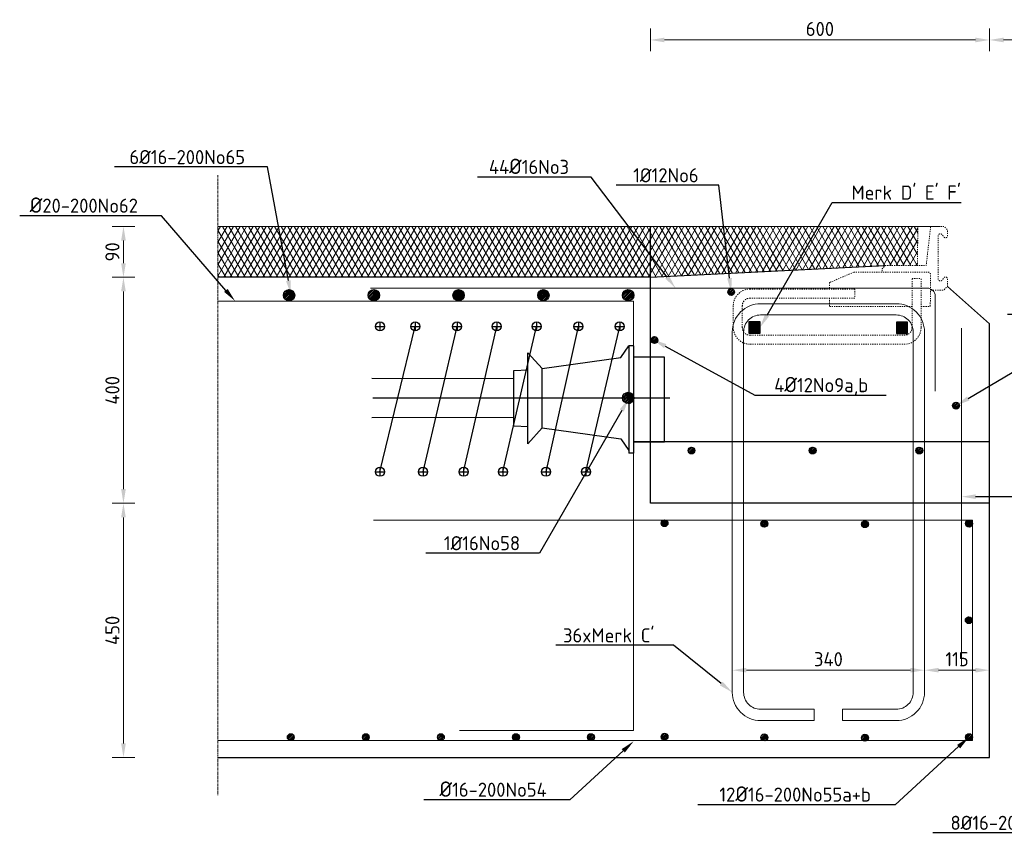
# Model space of a CAD drawing. Header units: millimetres. Extents: x -8028558 to 327273, y -63352 to 83293.
# Tile 1 of 195: x -30454 to -28712, y -15389 to -13947. Entities that reach past the tile are written whole.
import ezdxf
from ezdxf import colors
from ezdxf.entities.mleader import LeaderData, LeaderLine
from ezdxf.math import Vec2, Vec3

# ---------------------------------------------------------------- set-up
doc = ezdxf.new("R2010")
doc.units = ezdxf.units.MM
doc.linetypes.add('NLCS-HIDDEN', pattern=[4, 2, -2])
doc.linetypes.add('XX-AFBREEK', pattern=[7, 4, -1, 1, -1])
for name, color, linetype, lineweight in [('B-CO-BC-AFBREEKLIJN-G', 7, 'XX-AFBREEK', 18), ('B-CO-BC-BETONVORM-GD', 90, 'Continuous', 25), ('B-CO-BC-BETONVORM-M', 7, 'Continuous', 18), ('B-CO-BC-STORTNAAD-GD', 10, 'BC-STORTNAAD', 25), ('B-CO-BC-VOORSPANNING-GD', 200, 'Continuous', 25), ('B-CO-BC-WAPENING-G', 170, 'Continuous', 18), ('B-CO-BC-WAPENING-GD', 130, 'Continuous', 25), ('B-CO-BC-WAPENING_HOOFDWAPENING-G', 170, 'Continuous', 18), ('B-CO-SC-STAALVORM-A', 252, 'Continuous', 18), ('B-CO-SC-STAALVORM-AD', 252, 'Continuous', 18), ('B-CO-SC-STAALVORM-GD', 140, 'Continuous', 25), ('B-CO-SC-STAALVORM-GN', 10, 'NLCS-HIDDEN', 13), ('B-CO-VH-VERHARDING_ASFALT-A', 252, 'Continuous', 18), ('B-CO-VH-VERHARDING_ASFALT-G', 252, 'Continuous', 18), ('X-XX-AL-M', 7, 'Continuous', 18), ('X-XX-AL-T25', 7, 'Continuous', 25), ('X-XX-AL-VERWIJZING-T25', 7, 'Continuous', 25)]:
    doc.layers.add(name, color=color, linetype=linetype, lineweight=lineweight)
doc.styles.add('NLCS-ISO-MM10-T25', font='NLCS-ISO.ttf', dxfattribs={"height": 25})
doc.linetypes.add('BC-STORTNAAD', pattern='A,15,-1,[175,NLCS.SHX,S=1,R=0,X=0,Y=0],-1', length=17)
doc.dimstyles.new('NLCS-MM10-T25-PIJL_L0_H0', dxfattribs={"dimscale": 10, "dimtxt": 2.5, "dimasz": 2.5, "dimexe": 2, "dimexo": 2, "dimgap": 0.7, "dimtad": 1, "dimdec": 0, "dimzin": 0, "dimdsep": 46, "dimtxsty": 'NLCS-ISO-MM10-T25', "dimcen": 0, "dimdle": 2, "dimclrd": 256, "dimclre": 256, "dimclrt": 256, "dimadec": 0, "dimazin": 0, "dimtfac": 1, "dimtdec": 3, "dimtofl": 0, "dimtmove": 0, "dimatfit": 3, "dimfxl": 2, "dimfxlon": 1, "dimtfillclr": 256, "dimtolj": 1, "dimtzin": 0, "dimlwd": -1, "dimlwe": -1, "dimarcsym": 0})
doc.dimstyles.new('NLCS-MM10-T25-PIJL_L0_H4', dxfattribs={"dimscale": 10, "dimtxt": 2.5, "dimasz": 2.5, "dimexe": 2, "dimexo": 2, "dimgap": 0.7, "dimtad": 1, "dimdec": 0, "dimzin": 0, "dimdsep": 46, "dimtxsty": 'NLCS-ISO-MM10-T25', "dimcen": 0, "dimdle": 2, "dimclrd": 256, "dimclre": 256, "dimclrt": 256, "dimadec": 4, "dimazin": 0, "dimtfac": 1, "dimtdec": 3, "dimtofl": 0, "dimtmove": 0, "dimatfit": 3, "dimfxl": 2, "dimfxlon": 1, "dimtfillclr": 256, "dimtolj": 1, "dimtzin": 0, "dimlwd": -1, "dimlwe": -1, "dimarcsym": 0})
pattern_1 = [(45, (0, 0), (-2.82842712, 2.82842712), []), (45, (0, 2.4284), (-2.82842712, 2.82842712), []), (45, (0, 2.5284), (-2.82842712, 2.82842712), []), (45, (0, 2.6284), (-2.82842712, 2.82842712), [])]

# ---------------------------------------------------------------- blocks, each defined once
blk = doc.blocks.new('*D137')
at = {"layer": 'X-XX-AL-M', "transparency": 16777216}
for p, q in [((-28738.5, -14002.7), (-28738.5, -13962.7)), ((-28503.7, -14002.7), (-28503.7, -13962.7)), ((-28713.5, -13982.7), (-28528.7, -13982.7))]:
    blk.add_line(p, q, dxfattribs=at)
for points in [[(-28713.5, -13978.6), (-28713.5, -13986.9), (-28738.5, -13982.7)], [(-28528.7, -13978.6), (-28528.7, -13986.9), (-28503.7, -13982.7)]]:
    blk.add_solid(points, dxfattribs=at)
at = {"layer": 'X-XX-AL-M', "transparency": 16777216, "insert": (-28621.1, -13963.2), "char_height": 25, "attachment_point": 5, "style": 'NLCS-ISO-MM10-T25'}
blk.add_mtext('\\A1;Var', dxfattribs=at)
blk = doc.blocks.new('*D138')
at = {"layer": 'X-XX-AL-M', "transparency": 16777216}
for p, q in [((-29338.5, -14002.7), (-29338.5, -13962.7)), ((-28738.5, -14002.7), (-28738.5, -13962.7)), ((-29313.5, -13982.7), (-28763.5, -13982.7))]:
    blk.add_line(p, q, dxfattribs=at)
for points in [[(-29313.5, -13978.6), (-29313.5, -13986.9), (-29338.5, -13982.7)], [(-28763.5, -13978.6), (-28763.5, -13986.9), (-28738.5, -13982.7)]]:
    blk.add_solid(points, dxfattribs=at)
at = {"layer": 'X-XX-AL-M', "transparency": 16777216, "insert": (-29038.5, -13963.2), "char_height": 25, "attachment_point": 5, "style": 'NLCS-ISO-MM10-T25'}
blk.add_mtext('\\A1;600', dxfattribs=at)
blk = doc.blocks.new('*D147')
at = {"layer": 'X-XX-AL-M', "transparency": 16777216}
for p, q in [((-30250.7, -14312.9), (-30290.7, -14312.9)), ((-30270.7, -14377.9), (-30270.7, -14337.9)), ((-30250.7, -14402.9), (-30290.7, -14402.9))]:
    blk.add_line(p, q, dxfattribs=at)
for points in [[(-30274.8, -14337.9), (-30266.5, -14337.9), (-30270.7, -14312.9)], [(-30274.8, -14377.9), (-30266.5, -14377.9), (-30270.7, -14402.9)]]:
    blk.add_solid(points, dxfattribs=at)
at = {"layer": 'X-XX-AL-M', "transparency": 16777216, "insert": (-30290.2, -14357.9), "char_height": 25, "attachment_point": 5, "rotation": 90, "style": 'NLCS-ISO-MM10-T25'}
blk.add_mtext('\\A1;90', dxfattribs=at)
blk = doc.blocks.new('*D148')
at = {"layer": 'B-CO-BC-BETONVORM-M', "transparency": 16777216}
for p, q in [((-30250.7, -14802.9), (-30290.7, -14802.9)), ((-30270.7, -14827.9), (-30270.7, -15227.9)), ((-30250.7, -15252.9), (-30290.7, -15252.9))]:
    blk.add_line(p, q, dxfattribs=at)
for points in [[(-30274.8, -14827.9), (-30266.5, -14827.9), (-30270.7, -14802.9)], [(-30274.8, -15227.9), (-30266.5, -15227.9), (-30270.7, -15252.9)]]:
    blk.add_solid(points, dxfattribs=at)
at = {"layer": 'B-CO-BC-BETONVORM-M', "transparency": 16777216, "insert": (-30290.2, -15027.9), "char_height": 25, "attachment_point": 5, "rotation": 90, "style": 'NLCS-ISO-MM10-T25'}
blk.add_mtext('\\A1;450', dxfattribs=at)
blk = doc.blocks.new('*D150')
at = {"layer": 'B-CO-BC-BETONVORM-M', "transparency": 16777216}
for p, q in [((-30270.7, -14402.9), (-30290.7, -14402.9)), ((-30270.7, -14777.9), (-30270.7, -14427.9)), ((-30270.7, -14802.9), (-30290.7, -14802.9))]:
    blk.add_line(p, q, dxfattribs=at)
for points in [[(-30274.8, -14427.9), (-30266.5, -14427.9), (-30270.7, -14402.9)], [(-30274.8, -14777.9), (-30266.5, -14777.9), (-30270.7, -14802.9)]]:
    blk.add_solid(points, dxfattribs=at)
at = {"layer": 'B-CO-BC-BETONVORM-M', "transparency": 16777216, "insert": (-30290.2, -14602.9), "char_height": 25, "attachment_point": 5, "rotation": 90, "style": 'NLCS-ISO-MM10-T25'}
blk.add_mtext('\\A1;400', dxfattribs=at)
blk = doc.blocks.new('*D1808')
at = {"layer": 'X-XX-AL-M', "transparency": 16777216}
for p, q in [((-29193.5, -15117.6), (-29193.5, -15078.4)), ((-28853.5, -15117.6), (-28853.5, -15078.4)), ((-28878.5, -15098.4), (-29168.5, -15098.4))]:
    blk.add_line(p, q, dxfattribs=at)
for points in [[(-29168.5, -15094.2), (-29168.5, -15102.5), (-29193.5, -15098.4)], [(-28878.5, -15094.2), (-28878.5, -15102.5), (-28853.5, -15098.4)]]:
    blk.add_solid(points, dxfattribs=at)
at = {"layer": 'X-XX-AL-M', "transparency": 16777216, "insert": (-29023.5, -15078.9), "char_height": 25, "attachment_point": 5, "style": 'NLCS-ISO-MM10-T25'}
blk.add_mtext('\\A1;340', dxfattribs=at)
blk = doc.blocks.new('*D1809')
at = {"layer": 'X-XX-AL-M', "transparency": 16777216}
for p, q in [((-28853.5, -15117.6), (-28853.5, -15078.4)), ((-28738.5, -15118.4), (-28738.5, -15078.4)), ((-28828.5, -15098.4), (-28763.5, -15098.4))]:
    blk.add_line(p, q, dxfattribs=at)
for points in [[(-28828.5, -15094.2), (-28828.5, -15102.5), (-28853.5, -15098.4)], [(-28763.5, -15094.2), (-28763.5, -15102.5), (-28738.5, -15098.4)]]:
    blk.add_solid(points, dxfattribs=at)
at = {"layer": 'X-XX-AL-M', "transparency": 16777216, "insert": (-28796, -15078.9), "char_height": 25, "attachment_point": 5, "style": 'NLCS-ISO-MM10-T25'}
blk.add_mtext('\\A1;115', dxfattribs=at)

msp = doc.modelspace()

# ---------------------------------------------------------------- hatches: boundary and pattern name
at = {"layer": 'B-CO-SC-STAALVORM-A'}
h = msp.add_hatch(dxfattribs=at)
h.set_pattern_fill('ACO-STAAL', color=256, pattern_type=2)
h.set_pattern_definition(pattern_1)
h.paths.add_polyline_path([(-29967.7, -14434.6, 1), (-29987.7, -14434.6, 1)])
h = msp.add_hatch(dxfattribs=at)
h.set_pattern_fill('ACO-STAAL', color=256, pattern_type=2)
h.set_pattern_definition(pattern_1)
h.paths.add_polyline_path([(-29817.7, -14434.6, 1), (-29837.7, -14434.6, 1)])
h = msp.add_hatch(dxfattribs=at)
h.set_pattern_fill('ACO-STAAL', color=256, pattern_type=2)
h.set_pattern_definition(pattern_1)
h.paths.add_polyline_path([(-29667.7, -14434.6, 1), (-29687.7, -14434.6, 1)])
h = msp.add_hatch(dxfattribs=at)
h.set_pattern_fill('ACO-STAAL', color=256, pattern_type=2)
h.set_pattern_definition(pattern_1)
h.paths.add_polyline_path([(-29517.7, -14434.6, 1), (-29537.7, -14434.6, 1)])
h = msp.add_hatch(dxfattribs=at)
h.set_pattern_fill('ACO-STAAL', color=256, pattern_type=2)
h.set_pattern_definition(pattern_1)
h.paths.add_polyline_path([(-29367.7, -14434.6, 1), (-29387.7, -14434.6, 1)])
h = msp.add_hatch(dxfattribs=at)
h.set_pattern_fill('ACO-STAAL', color=256, pattern_type=2)
h.set_pattern_definition([(45, (0, -181.9623), (-2.82842712, 2.82842712), []), (45, (0, -179.534), (-2.82842712, 2.82842712), []), (45, (0, -179.434), (-2.82842712, 2.82842712), []), (45, (0, -179.334), (-2.82842712, 2.82842712), [])])
h.paths.add_polyline_path([(-29367.7, -14616.5, 1), (-29387.7, -14616.5, 1)])
at = {"layer": 'B-CO-SC-STAALVORM-AD'}
h = msp.add_hatch(dxfattribs=at)
h.set_pattern_fill('ACO-STAAL', color=256, pattern_type=2)
h.set_pattern_definition([(45, (-24.999, -0.2158), (-2.82842712, 2.82842712), []), (45, (-24.999, 2.2126), (-2.82842712, 2.82842712), []), (45, (-24.999, 2.3126), (-2.82842712, 2.82842712), []), (45, (-24.999, 2.4126), (-2.82842712, 2.82842712), [])])
h.paths.add_polyline_path([(-29189.6, -14428.9, 1), (-29201.6, -14428.9, 1)])
h = msp.add_hatch(dxfattribs=at)
h.set_pattern_fill('ACO-STAAL', color=256, pattern_type=2)
h.set_pattern_definition(pattern_1)
h.paths.add_polyline_path([(-29325.2, -14513.9, 1), (-29337.2, -14513.9, 1)])
h = msp.add_hatch(dxfattribs=at)
h.set_pattern_fill('ACO-STAAL', color=256, pattern_type=2)
h.set_pattern_definition([(45, (13.5167, 0), (-2.8284271, 2.8284271), []), (45, (13.5167, 2.4284), (-2.8284271, 2.8284271), []), (45, (13.5167, 2.5284), (-2.8284271, 2.8284271), []), (45, (13.5167, 2.6284), (-2.8284271, 2.8284271), [])])
h.paths.add_polyline_path([(-28791.7, -14630.1, 1), (-28803.7, -14630.1, 1)])
h = msp.add_hatch(dxfattribs=at)
h.set_pattern_fill('ACO-STAAL', color=256, pattern_type=2)
h.set_pattern_definition(pattern_1)
h.paths.add_polyline_path([(-29259.7, -14709.6, 1), (-29271.7, -14709.6, 1)])
h = msp.add_hatch(dxfattribs=at)
h.set_pattern_fill('ACO-STAAL', color=256, pattern_type=2)
h.set_pattern_definition(pattern_1)
h.paths.add_polyline_path([(-29045.4, -14709.6, 1), (-29057.4, -14709.6, 1)])
h = msp.add_hatch(dxfattribs=at)
h.set_pattern_fill('ACO-STAAL', color=256, pattern_type=2)
h.set_pattern_definition(pattern_1)
h.paths.add_polyline_path([(-28856.7, -14709.6, 1), (-28868.7, -14709.6, 1)])
h = msp.add_hatch(dxfattribs=at)
h.set_pattern_fill('ACO-STAAL', color=256, pattern_type=2)
h.set_pattern_definition(pattern_1)
h.paths.add_polyline_path([(-29307.4, -14838.2, 1), (-29319.4, -14838.2, 1)])
h = msp.add_hatch(dxfattribs=at)
h.set_pattern_fill('ACO-STAAL', color=256, pattern_type=2)
h.set_pattern_definition(pattern_1)
h.paths.add_polyline_path([(-29130.9, -14839.3, 1), (-29142.9, -14839.3, 1)])
h = msp.add_hatch(dxfattribs=at)
h.set_pattern_fill('ACO-STAAL', color=256, pattern_type=2)
h.set_pattern_definition(pattern_1)
h.paths.add_polyline_path([(-28952.8, -14840, 1), (-28964.8, -14840, 1)])
h = msp.add_hatch(dxfattribs=at)
h.set_pattern_fill('ACO-STAAL', color=256, pattern_type=2)
h.set_pattern_definition(pattern_1)
h.paths.add_polyline_path([(-28768.7, -14838.9, 1), (-28780.7, -14838.9, 1)])
h = msp.add_hatch(dxfattribs=at)
h.set_pattern_fill('ACO-STAAL', color=256, pattern_type=2)
h.set_pattern_definition(pattern_1)
h.paths.add_polyline_path([(-28768.6, -14839, 1), (-28780.6, -14839, 1)])
h = msp.add_hatch(dxfattribs=at)
h.set_pattern_fill('ACO-STAAL', color=256, pattern_type=2)
h.set_pattern_definition(pattern_1)
h.paths.add_polyline_path([(-28769.2, -15010, 1), (-28781.2, -15010, 1)])
h = msp.add_hatch(dxfattribs=at)
h.set_pattern_fill('ACO-STAAL', color=256, pattern_type=2)
h.set_pattern_definition(pattern_1)
h.paths.add_polyline_path([(-29968.7, -15216.8, 1), (-29980.7, -15216.8, 1)])
h = msp.add_hatch(dxfattribs=at)
h.set_pattern_fill('ACO-STAAL', color=256, pattern_type=2)
h.set_pattern_definition(pattern_1)
h.paths.add_polyline_path([(-29835.9, -15216.8, 1), (-29847.9, -15216.8, 1)])
h = msp.add_hatch(dxfattribs=at)
h.set_pattern_fill('ACO-STAAL', color=256, pattern_type=2)
h.set_pattern_definition(pattern_1)
h.paths.add_polyline_path([(-29703.1, -15216.8, 1), (-29715.1, -15216.8, 1)])
h = msp.add_hatch(dxfattribs=at)
h.set_pattern_fill('ACO-STAAL', color=256, pattern_type=2)
h.set_pattern_definition(pattern_1)
h.paths.add_polyline_path([(-29570.3, -15216.8, 1), (-29582.3, -15216.8, 1)])
h = msp.add_hatch(dxfattribs=at)
h.set_pattern_fill('ACO-STAAL', color=256, pattern_type=2)
h.set_pattern_definition(pattern_1)
h.paths.add_polyline_path([(-29437.6, -15216.8, 1), (-29449.6, -15216.8, 1)])
h = msp.add_hatch(dxfattribs=at)
h.set_pattern_fill('ACO-STAAL', color=256, pattern_type=2)
h.set_pattern_definition(pattern_1)
h.paths.add_polyline_path([(-29307.4, -15216.1, 1), (-29319.4, -15216.1, 1)])
h = msp.add_hatch(dxfattribs=at)
h.set_pattern_fill('ACO-STAAL', color=256, pattern_type=2)
h.set_pattern_definition(pattern_1)
h.paths.add_polyline_path([(-29130.9, -15217.3, 1), (-29142.9, -15217.3, 1)])
h = msp.add_hatch(dxfattribs=at)
h.set_pattern_fill('ACO-STAAL', color=256, pattern_type=2)
h.set_pattern_definition(pattern_1)
h.paths.add_polyline_path([(-28952.8, -15217.9, 1), (-28964.8, -15217.9, 1)])
h = msp.add_hatch(dxfattribs=at)
h.set_pattern_fill('ACO-STAAL', color=256, pattern_type=2)
h.set_pattern_definition(pattern_1)
h.paths.add_polyline_path([(-28768.7, -15216.8, 1), (-28780.7, -15216.8, 1)])
at = {"layer": 'B-CO-VH-VERHARDING_ASFALT-A'}
h = msp.add_hatch(dxfattribs=at)
h.set_pattern_fill('AVH-ASFALT', color=256, scale=10, pattern_type=2)
h.set_pattern_definition([(60, (0, 0), (-8.660254, 5), []), (120, (0, 0), (-8.660254, -5), [])])
h.paths.add_polyline_path([(-29817.1, -14402.9), (-29764, -14312.9), (-30103.5, -14312.9), (-30103.5, -14402.9)])
h.paths.add_polyline_path([(-29764, -14312.9), (-29817.1, -14402.9), (-29338.5, -14402.9), (-29130.7, -14392.5), (-29072, -14312.9)])
h.paths.add_polyline_path([(-27503.7, -14402.9), (-27503.7, -14312.9), (-27899.6, -14312.9), (-27947, -14399.8), (-27903.7, -14402.9)])
h.paths.add_polyline_path([(-28866.2, -14382.2), (-28865.1, -14312.9), (-29072, -14312.9), (-29130.7, -14392.5), (-28922.9, -14382.2)])
h.paths.add_polyline_path([(-28849.9, -14375.7), (-28850.6, -14382.2), (-28850, -14382.2)])
h.paths.add_polyline_path([(-28391.6, -14382.2), (-28392.4, -14375.7), (-28392.3, -14382.2)])
h.paths.add_polyline_path([(-28377.1, -14312.9), (-28376, -14382.2), (-28335.6, -14382.2), (-28330, -14387.7), (-28111.5, -14392.5), (-27947, -14399.8), (-27899.6, -14312.9)])
at = {"layer": 'X-XX-AL-T25', "true_color": 0x636466}
h = msp.add_hatch(color=251, dxfattribs=at)
h.dxf.hatch_style = 1
h.paths.add_polyline_path([(-29144.5, -14481.7), (-29164.5, -14481.7), (-29164.5, -14501.7), (-29144.5, -14501.7)])
h = msp.add_hatch(color=251, dxfattribs=at)
h.dxf.hatch_style = 1
h.paths.add_polyline_path([(-28883.3, -14482.3), (-28903.3, -14482.3), (-28903.3, -14502.3), (-28883.3, -14502.3)])

# ---------------------------------------------------------------- linework, layer by layer
at = {"layer": 'B-CO-BC-AFBREEKLIJN-G', "flags": 128}
msp.add_lwpolyline([(-30103.5, -14221.9), (-30103.5, -15320.8)], dxfattribs=at)
at = {"layer": 'B-CO-BC-BETONVORM-GD', "flags": 128}
for points in [[(-29338.5, -14402.9), (-28922.9, -14382.2)], [(-29338.5, -14402.9), (-30103.5, -14402.9)], [(-28738.5, -14485.5), (-28812.9, -14418.9)], [(-28738.5, -15252.9), (-28738.5, -14485.5)], [(-30103.5, -15252.9), (-28738.5, -15252.9)]]:
    msp.add_lwpolyline(points, dxfattribs=at)
at = {"layer": 'B-CO-BC-STORTNAAD-GD', "ltscale": 0.5, "flags": 128}
for points in [[(-29338.5, -14802.9), (-29338.5, -14312.9)], [(-28738.5, -14694.2), (-29368.5, -14694.2)], [(-28738.5, -14802.9), (-29338.5, -14802.9)]]:
    msp.add_lwpolyline(points, dxfattribs=at)
at = {"layer": 'B-CO-BC-VOORSPANNING-GD', "ltscale": 500, "flags": 128}
for points in [[(-29824.9, -14489.9), (-29808.9, -14489.9)], [(-29816.9, -14481.9), (-29816.9, -14497.9)], [(-29762.5, -14489.9), (-29746.5, -14489.9)], [(-29754.5, -14481.9), (-29754.5, -14497.9)], [(-29688.5, -14489.9), (-29672.5, -14489.9)], [(-29680.5, -14481.9), (-29680.5, -14497.9)], [(-29618.4, -14489.9), (-29602.4, -14489.9)], [(-29610.4, -14481.9), (-29610.4, -14497.9)], [(-29547.7, -14489.9), (-29531.7, -14489.9)], [(-29539.7, -14481.9), (-29539.7, -14497.9)], [(-29473.7, -14489.9), (-29457.7, -14489.9)], [(-29465.7, -14481.9), (-29465.7, -14497.9)], [(-29400.8, -14489.9), (-29384.8, -14489.9)], [(-29392.8, -14481.9), (-29392.8, -14497.9)], [(-29368.5, -14524.4), (-29376.5, -14524.4)], [(-29368.5, -14524.4), (-29368.5, -14714.4)], [(-29313.5, -14544.4), (-29368.5, -14544.4)], [(-29313.5, -14694.4), (-29313.5, -14544.4)], [(-29368.5, -14694.4), (-29313.5, -14694.4)], [(-29368.5, -14714.4), (-29376.5, -14714.4)], [(-29824.9, -14747.2), (-29808.9, -14747.2)], [(-29816.9, -14739.2), (-29816.9, -14755.2)], [(-29748.6, -14747.2), (-29732.6, -14747.2)], [(-29740.6, -14739.2), (-29740.6, -14755.2)], [(-29676.8, -14747.2), (-29660.8, -14747.2)], [(-29668.8, -14739.2), (-29668.8, -14755.2)], [(-29607.3, -14747.2), (-29591.3, -14747.2)], [(-29599.3, -14739.2), (-29599.3, -14755.2)], [(-29531, -14747.2), (-29515, -14747.2)], [(-29523, -14739.2), (-29523, -14755.2)], [(-29460.4, -14747.2), (-29444.4, -14747.2)], [(-29452.4, -14739.2), (-29452.4, -14755.2)]]:
    msp.add_lwpolyline(points, dxfattribs=at)
at = {"layer": 'B-CO-BC-VOORSPANNING-GD', "ltscale": 5, "flags": 128}
for points in [[(-29816.9, -14747.2), (-29754.5, -14489.9)], [(-29740.6, -14747.2), (-29680.5, -14489.9)], [(-29668.8, -14747.2), (-29610.4, -14489.9)], [(-29599.3, -14747.2), (-29539.7, -14489.9)], [(-29523, -14747.2), (-29465.7, -14489.9)], [(-29452.4, -14747.2), (-29392.8, -14489.9)], [(-29390.8, -14544.9), (-29376.5, -14524.4)], [(-29376.5, -14524.4), (-29376.5, -14714.4)], [(-29555.1, -14536.4), (-29530.2, -14564.4)], [(-29530.2, -14564.4), (-29390.8, -14544.9)], [(-29580.1, -14568.1), (-29554.8, -14566.8)], [(-29579.9, -14582.9), (-29831, -14582.2)], [(-29304.2, -14617), (-29829.3, -14617)], [(-29579.9, -14651.1), (-29831, -14651.7)], [(-29580.1, -14665.8), (-29554.8, -14667.1)], [(-29555.1, -14697.5), (-29530.2, -14669.5)], [(-29530.2, -14669.5), (-29390.8, -14689)], [(-29390.8, -14689), (-29376.5, -14709.5)]]:
    msp.add_lwpolyline(points, dxfattribs=at)
at = {"layer": 'B-CO-BC-VOORSPANNING-GD', "flags": 128}
for points in [[(-29555.1, -14697.5), (-29555.1, -14536.4)], [(-29580.1, -14665.8), (-29580.1, -14568.1)], [(-29530.2, -14669.5), (-29530.2, -14564.4)]]:
    msp.add_lwpolyline(points, dxfattribs=at)
at = {"layer": 'B-CO-BC-VOORSPANNING-GD', "ltscale": 500}
for centre in [(-29816.9, -14489.9), (-29754.5, -14489.9), (-29680.5, -14489.9), (-29610.4, -14489.9), (-29539.7, -14489.9), (-29465.7, -14489.9), (-29392.8, -14489.9), (-29816.9, -14747.2), (-29740.6, -14747.2), (-29668.8, -14747.2), (-29599.3, -14747.2), (-29523, -14747.2), (-29452.4, -14747.2)]:
    msp.add_circle(centre, 8, dxfattribs=at)
at = {"layer": 'B-CO-BC-WAPENING-G', "flags": 128}
for points in [[(-29193.5, -15137.6, 0.414214), (-29143.5, -15187.6)], [(-28903.5, -15187.6, 0.414214), (-28853.5, -15137.6)]]:
    msp.add_lwpolyline(points, format="xyb", dxfattribs=at)
at = {"layer": 'B-CO-BC-WAPENING-GD'}
for points in [[(-29164.5, -14501.7), (-29144.5, -14501.7), (-29144.5, -14481.7), (-29164.5, -14481.7)], [(-28903.3, -14502.3), (-28883.3, -14502.3), (-28883.3, -14482.3), (-28903.3, -14482.3)]]:
    msp.add_lwpolyline(points, close=True, dxfattribs=at)
for centre, radius in [((-29195.6, -14428.9), 6), ((-29977.7, -14434.6), 10), ((-29827.7, -14434.6), 10), ((-29677.7, -14434.6), 10), ((-29527.7, -14434.6), 10), ((-29377.7, -14434.6), 10), ((-29331.2, -14513.9), 6), ((-29377.7, -14616.5), 10), ((-28797.7, -14630.1), 6), ((-29265.7, -14709.6), 6), ((-29051.4, -14709.6), 6), ((-28862.7, -14709.6), 6), ((-29313.4, -14838.2), 6), ((-29136.9, -14839.3), 6), ((-28958.8, -14840), 6), ((-28774.7, -14838.9), 6), ((-28774.6, -14839), 6), ((-28775.2, -15010), 6), ((-29974.7, -15216.8), 6), ((-29841.9, -15216.8), 6), ((-29709.1, -15216.8), 6), ((-29576.3, -15216.8), 6), ((-29443.6, -15216.8), 6), ((-29313.4, -15216.1), 6), ((-29136.9, -15217.3), 6), ((-28958.8, -15217.9), 6), ((-28774.7, -15216.8), 6)]:
    msp.add_circle(centre, radius, dxfattribs=at)
at = {"layer": 'B-CO-BC-WAPENING_HOOFDWAPENING-G', "flags": 128}
for points in [[(-28848.6, -14422), (-29833.5, -14422)], [(-28834.6, -14604.4), (-28834.6, -14436)], [(-29368.5, -14444.9), (-30103.5, -14444.9)], [(-29368.5, -15204.9), (-29368.5, -14444.9)], [(-28788, -14492.9), (-28788, -15089.5)], [(-28768.5, -14832.9), (-29828.2, -14832.9)], [(-28768.5, -15222.9), (-28768.5, -14832.9)], [(-29173.5, -15137.6), (-29173.5, -15068.6)], [(-29675.9, -15204.9), (-29368.5, -15204.9)], [(-30103.5, -15222.9), (-28768.5, -15222.9)]]:
    msp.add_lwpolyline(points, dxfattribs=at)
for points in [[(-28834.6, -14436, 0.414214), (-28848.6, -14422)], [(-29173.5, -15137.6, 0.414214), (-29143.5, -15167.6)], [(-28903.5, -15167.6, 0.414214), (-28873.5, -15137.6)]]:
    msp.add_lwpolyline(points, format="xyb", dxfattribs=at)
at = {"layer": 'B-CO-BC-WAPENING_HOOFDWAPENING-G', "ltscale": 500, "flags": 128}
for points in [[(-29143.5, -14449.6, 0.414214), (-29193.5, -14499.6)], [(-28853.5, -14499.6, 0.414214), (-28903.5, -14449.6)], [(-29143.5, -14469.6, 0.414214), (-29173.5, -14499.6)], [(-28873.5, -14499.6, 0.414214), (-28903.5, -14469.6)]]:
    msp.add_lwpolyline(points, format="xyb", dxfattribs=at)
for points in [[(-29143.5, -14449.6), (-28903.5, -14449.6)], [(-28903.5, -14469.6), (-29143.5, -14469.6)], [(-29193.5, -15137.6), (-29193.5, -14499.6)], [(-29173.5, -14499.6), (-29173.5, -15137.6)], [(-28873.5, -15137.6), (-28873.5, -14499.6)], [(-28853.5, -14499.6), (-28853.5, -15137.6)], [(-29143.5, -15167.6), (-29048.5, -15167.6)], [(-29048.5, -15167.6), (-29048.5, -15187.6)], [(-28998.5, -15167.6), (-28903.5, -15167.6)], [(-28998.5, -15187.6), (-28998.5, -15167.6)], [(-29048.5, -15187.6), (-29143.5, -15187.6)], [(-28903.5, -15187.6), (-28998.5, -15187.6)]]:
    msp.add_lwpolyline(points, dxfattribs=at)
at = {"layer": 'B-CO-SC-STAALVORM-GD', "flags": 128}
msp.add_lwpolyline([(-28843.3, -14454.3), (-28843.3, -14453.6)], dxfattribs=at)
at = {"layer": 'B-CO-SC-STAALVORM-GN', "flags": 128}
for points in [[(-28842.7, -14425.5), (-28819.4, -14425.5), (-28812.9, -14418.9), (-28812.9, -14405.8, 0.748975), (-28819.4, -14403.9, -0.045064), (-28822.6, -14408, -0.61982), (-28829.4, -14406), (-28829.4, -14329.2, -0.61982), (-28822.6, -14327.2, -0.045064), (-28819.4, -14331.4, 0.748975), (-28812.9, -14329.5), (-28812.9, -14318.7), (-28818.7, -14312.9), (-28842.6, -14312.9), (-28850.6, -14382.2), (-28922.9, -14382.2), (-28928.5, -14387.7), (-28928.5, -14393.7)], [(-28843.3, -14453.6), (-28842.9, -14432.6), (-28842.9, -14398.3, 0.3609), (-28846.7, -14393.7), (-28978.6, -14393.7)], [(-29161.8, -14423.6, 0.414214), (-29191.8, -14453.6)], [(-29161.8, -14439.6, 0.414214), (-29175.8, -14453.6)], [(-29191.8, -14491.5, 0.414214), (-29161.8, -14521.5)], [(-29175.8, -14491.5, 0.414214), (-29161.8, -14505.5)], [(-28889.6, -14505.5, 0.414214), (-28875.6, -14491.5)], [(-28889.6, -14521.5, 0.414214), (-28859.6, -14491.5)]]:
    msp.add_lwpolyline(points, format="xyb", dxfattribs=at)
at = {"layer": 'B-CO-SC-STAALVORM-GN'}
msp.add_lwpolyline([(-28842.6, -14312.9), (-28865.1, -14312.9), (-28866.2, -14382.2)], dxfattribs=at)
at = {"layer": 'B-CO-SC-STAALVORM-GN', "flags": 128}
for points in [[(-28978.6, -14393.7), (-29021.5, -14412.1)], [(-28875.6, -14405.2), (-28859.6, -14405.2)], [(-28875.6, -14491.5), (-28875.6, -14405.2)], [(-28859.6, -14491.5), (-28859.6, -14405.2)], [(-29021.5, -14412.1), (-29021.5, -14423.6)], [(-28976.9, -14423.6), (-29161.8, -14423.6)], [(-28976.9, -14439.6), (-29161.8, -14439.6)], [(-29021.5, -14439.6), (-29021.5, -14454.3)], [(-28976.9, -14423.6), (-28976.9, -14439.6)], [(-29191.8, -14453.6), (-29191.8, -14491.5)], [(-29175.8, -14453.6), (-29175.8, -14491.5)], [(-29021.5, -14454.3), (-28875.6, -14454.3)], [(-28859.6, -14454.3), (-28843.3, -14454.3)], [(-29161.8, -14505.5), (-28889.6, -14505.5)], [(-29161.8, -14521.5), (-28889.6, -14521.5)]]:
    msp.add_lwpolyline(points, dxfattribs=at)
at = {"layer": 'B-CO-VH-VERHARDING_ASFALT-G', "flags": 128}
msp.add_lwpolyline([(-30103.5, -14312.9), (-28826.3, -14312.9)], dxfattribs=at)

# ---------------------------------------------------------------- dimensions: what is measured, and where the dimension line sits
at = {"layer": 'B-CO-BC-BETONVORM-M'}
for base, p1, p2, picture, middle in [((-30270.7, -14402.9), (-30270.7, -14802.9), (-30270.7, -14402.9), '*D150', (-30290.2, -14602.9)), ((-30270.7, -15252.9), (-28808, -14802.9), (-28808, -15252.9), '*D148', (-30290.2, -15027.9))]:
    dim = msp.add_linear_dim(base=base, p1=p1, p2=p2, angle=90, dimstyle='NLCS-MM10-T25-PIJL_L0_H0', dxfattribs=at)
    dim.commit()
    dim.dimension.update_dxf_attribs({"geometry": picture, "text_midpoint": middle})
at = {"layer": 'X-XX-AL-M'}
for base, p1, p2, picture, middle in [((-28738.5, -13982.7), (-29338.5, -14402.9), (-28738.5, -14402.9), '*D138', (-29038.5, -13963.2)), ((-29193.5, -15098.4), (-28853.5, -15137.6), (-29193.5, -15137.6), '*D1808', (-29023.5, -15078.9)), ((-28738.5, -15098.4), (-28853.5, -15137.6), (-28738.5, -15252.9), '*D1809', (-28796, -15078.9))]:
    dim = msp.add_linear_dim(base=base, p1=p1, p2=p2, dimstyle='NLCS-MM10-T25-PIJL_L0_H4', dxfattribs=at)
    dim.commit()
    dim.dimension.update_dxf_attribs({"geometry": picture, "text_midpoint": middle})
dim = msp.add_linear_dim(base=(-28503.7, -13982.7), p1=(-28738.5, -14802.9), p2=(-28503.7, -14802.9), text='Var', dimstyle='NLCS-MM10-T25-PIJL_L0_H4', dxfattribs=at)
dim.commit()
dim.dimension.update_dxf_attribs({"geometry": '*D137', "text_midpoint": (-28621.1, -13963.2)})
dim = msp.add_linear_dim(base=(-30270.7, -14312.9), p1=(-30103.5, -14402.9), p2=(-30103.5, -14312.9), angle=90, dimstyle='NLCS-MM10-T25-PIJL_L0_H4', dxfattribs=at)
dim.commit()
dim.dimension.update_dxf_attribs({"geometry": '*D147', "text_midpoint": (-30290.2, -14357.9)})

# ---------------------------------------------------------------- leaders
at = {"layer": 'X-XX-AL-VERWIJZING-T25'}
ml = msp.add_multileader_mtext('Standard', dxfattribs=at)
ml.set_content('6Ø16-200No65', color=256, style='NLCS-ISO-MM10-T25')
ml.set_leader_properties(color=256, linetype='ByLayer', lineweight=-1)
ml.build(insert=Vec2(0, 0))
ml.multileader.update_dxf_attribs({"text_left_attachment_type": 5, "text_right_attachment_type": 5, "dogleg_length": 25, "arrow_head_size": 25})
ctx = ml.context
ctx.base_point, ctx.char_height, ctx.arrow_head_size, ctx.landing_gap_size, ctx.plane_origin = Vec3(-30269.1, -14207.6), 25, 25, 9, Vec3(-29974.4, -14433.4)
ctx.left_attachment, ctx.right_attachment = 5, 5
notes = []
notes.append((ctx, [(0, (1, 1, 0), (-30016.1, -14207.6), (-1, 0), 25, [(0, [(-29974.4, -14433.4)], 0, [])])]))
ctx.mtext.insert, ctx.mtext.flow_direction = Vec3(-30260.1, -14177.6), 5
ml = msp.add_multileader_mtext('Standard', dxfattribs=at)
ml.set_content('44{\\H1.08333x;Ø}16No3', color=256, style='NLCS-ISO-MM10-T25')
ml.set_leader_properties(color=256, linetype='ByLayer', lineweight=-1)
ml.build(insert=Vec2(0, 0))
ml.multileader.update_dxf_attribs({"text_left_attachment_type": 5, "text_right_attachment_type": 5, "dogleg_length": 25, "arrow_head_size": 25})
ctx = ml.context
ctx.base_point, ctx.char_height, ctx.arrow_head_size, ctx.landing_gap_size, ctx.plane_origin = Vec3(-29633.2, -14225.4), 25, 25, 9, Vec3(-29248.1, -14486.1)
ctx.left_attachment, ctx.right_attachment = 5, 5
notes.append((ctx, [(0, (1, 1, 0), (-29443.2, -14225.4), (-1, 0), 25, [(0, [(-29293.8, -14422.3)], 0, [])])]))
ctx.mtext.insert, ctx.mtext.flow_direction = Vec3(-29624.2, -14192.9), 5
ml = msp.add_multileader_mtext('Standard', dxfattribs=at)
ml.set_content('1Ø12No6', color=256, style='NLCS-ISO-MM10-T25')
ml.set_leader_properties(color=256, linetype='ByLayer', lineweight=-1)
ml.build(insert=Vec2(0, 0))
ml.multileader.update_dxf_attribs({"text_left_attachment_type": 5, "text_right_attachment_type": 5, "dogleg_length": 25, "arrow_head_size": 25})
ctx = ml.context
ctx.base_point, ctx.char_height, ctx.arrow_head_size, ctx.landing_gap_size, ctx.plane_origin = Vec3(-29377.9, -14239.8), 25, 25, 9, Vec3(-29195.5, -14429.4)
ctx.left_attachment, ctx.right_attachment = 5, 5
notes.append((ctx, [(1, (1, 1, 0), (-29217.4, -14239.8), (-1, 0), 25, [(0, [(-29195.5, -14429.4)], 0, [])])]))
ctx.mtext.insert, ctx.mtext.flow_direction = Vec3(-29368.9, -14209.8), 5
ml = msp.add_multileader_mtext('Standard', dxfattribs=at)
ml.set_content("Merk D' E' F'", color=256, style='NLCS-ISO-MM10-T25')
ml.set_leader_properties(color=256, linetype='ByLayer', lineweight=-1)
ml.build(insert=Vec2(0, 0))
ml.multileader.update_dxf_attribs({"text_left_attachment_type": 5, "text_right_attachment_type": 5, "dogleg_length": 25, "arrow_head_size": 25})
ctx = ml.context
ctx.base_point, ctx.char_height, ctx.arrow_head_size, ctx.landing_gap_size, ctx.plane_origin = Vec3(-28991.7, -14270.4), 25, 25, 9, Vec3(-29144.5, -14491.7)
ctx.left_attachment, ctx.right_attachment = 5, 5
notes.append((ctx, [(0, (1, 1, 0), (-29016.7, -14270.4), (1, 0), 25, [(0, [(-29144.5, -14491.7)], 0, [])])]))
ctx.mtext.insert, ctx.mtext.flow_direction = Vec3(-28982.7, -14240.4), 5
ml = msp.add_multileader_mtext('Standard', dxfattribs=at)
ml.set_content('{\\H1.08333x;Ø}20-200No62', color=256, style='NLCS-ISO-MM10-T25')
ml.set_leader_properties(color=256, linetype='ByLayer', lineweight=-1)
ml.build(insert=Vec2(0, 0))
ml.multileader.update_dxf_attribs({"text_left_attachment_type": 5, "text_right_attachment_type": 5, "dogleg_length": 25, "arrow_head_size": 25})
ctx = ml.context
ctx.base_point, ctx.char_height, ctx.arrow_head_size, ctx.landing_gap_size, ctx.plane_origin = Vec3(-30445.5, -14294), 25, 25, 9, Vec3(-30146.5, -14434.9)
ctx.left_attachment, ctx.right_attachment = 5, 5
notes.append((ctx, [(0, (1, 1, 0), (-30203.1, -14294), (-1, 0), 25, [(0, [(-30073.2, -14444.9)], 0, [])])]))
ctx.mtext.insert, ctx.mtext.flow_direction = Vec3(-30436.5, -14261.5), 5
ml = msp.add_multileader_mtext('Standard', dxfattribs=at)
ml.set_content('2Ø12No6', color=256, style='NLCS-ISO-MM10-T25')
ml.set_leader_properties(color=256, linetype='ByLayer', lineweight=-1)
ml.build(insert=Vec2(0, 0))
ml.multileader.update_dxf_attribs({"text_left_attachment_type": 5, "text_right_attachment_type": 5, "dogleg_length": 25, "arrow_head_size": 25})
ctx = ml.context
ctx.base_point, ctx.char_height, ctx.arrow_head_size, ctx.landing_gap_size, ctx.plane_origin = Vec3(-28690.1, -14468.5), 25, 25, 9, Vec3(-29119.5, -14222.5)
ctx.left_attachment, ctx.right_attachment = 5, 5
notes.append((ctx, [(1, (1, 1, 0), (-28524.6, -14468.5), (-1, 0), 25, [(1, [(-28797.7, -14630.1)], 0, []), (0, [(-28431, -14630.1)], 0, [])])]))
ctx.mtext.insert, ctx.mtext.flow_direction = Vec3(-28681.1, -14438.5), 5
ml = msp.add_multileader_mtext('Standard', dxfattribs=at)
ml.set_content('Stekken Ø12No5', color=256, style='NLCS-ISO-MM10-T25')
ml.set_leader_properties(color=256, linetype='ByLayer', lineweight=-1)
ml.build(insert=Vec2(0, 0))
ml.multileader.update_dxf_attribs({"text_left_attachment_type": 5, "text_right_attachment_type": 5, "dogleg_length": 25, "arrow_head_size": 25})
ctx = ml.context
ctx.base_point, ctx.char_height, ctx.arrow_head_size, ctx.landing_gap_size, ctx.plane_origin, ctx.plane_x_axis, ctx.plane_y_axis = Vec3(-28633.6, -14766.2), 25, 25, 9, Vec3(-28633.6, -14945.7), Vec3(0, 1), Vec3(-1, 0)
ctx.left_attachment, ctx.right_attachment = 5, 5
notes.append((ctx, [(0, (1, 1, 0), (-28633.6, -14791.2), (0, 1), 25, [(1, [(-28788, -14791.2), (-28454.2, -14791.2)], 0, [])])]))
ctx.mtext.insert, ctx.mtext.text_direction, ctx.mtext.rotation, ctx.mtext.flow_direction = Vec3(-28663.6, -14757.2), Vec3(0, 1), 1.570796, 5
ml = msp.add_multileader_mtext('Standard', dxfattribs=at)
ml.set_content('4{\\H1.08333x;Ø}12No9a,b', color=256, style='NLCS-ISO-MM10-T25')
ml.set_leader_properties(color=256, linetype='ByLayer', lineweight=-1)
ml.build(insert=Vec2(0, 0))
ml.multileader.update_dxf_attribs({"text_left_attachment_type": 5, "text_right_attachment_type": 5, "dogleg_length": 25, "arrow_head_size": 25})
ctx = ml.context
ctx.base_point, ctx.char_height, ctx.arrow_head_size, ctx.landing_gap_size, ctx.plane_origin = Vec3(-29128.4, -14611.7), 25, 25, 9, Vec3(-29092.1, -14558.3)
ctx.left_attachment, ctx.right_attachment = 5, 5
notes.append((ctx, [(1, (1, 1, 0), (-29153.4, -14611.7), (1, 0), 25, [(0, [(-29334.2, -14512.7)], 0, [])])]))
ctx.mtext.insert, ctx.mtext.flow_direction = Vec3(-29119.4, -14579.2), 5
ml = msp.add_multileader_mtext('Standard', dxfattribs=at)
ml.set_content('1Ø16No58', color=256, style='NLCS-ISO-MM10-T25')
ml.set_leader_properties(color=256, linetype='ByLayer', lineweight=-1)
ml.build(insert=Vec2(0, 0))
ml.multileader.update_dxf_attribs({"text_left_attachment_type": 5, "text_right_attachment_type": 5, "dogleg_length": 25, "arrow_head_size": 25})
ctx = ml.context
ctx.base_point, ctx.char_height, ctx.arrow_head_size, ctx.landing_gap_size, ctx.plane_origin = Vec3(-29712.8, -14891.1), 25, 25, 9, Vec3(-29376.5, -14617)
ctx.left_attachment, ctx.right_attachment = 5, 5
notes.append((ctx, [(0, (1, 1, 0), (-29534.8, -14891.1), (-1, 0), 25, [(0, [(-29376.5, -14617)], 0, [])])]))
ctx.mtext.insert, ctx.mtext.flow_direction = Vec3(-29703.8, -14861.1), 5
ml = msp.add_multileader_mtext('Standard', dxfattribs=at)
ml.set_content("36xMerk C'", color=256, style='NLCS-ISO-MM10-T25')
ml.set_leader_properties(color=256, linetype='ByLayer', lineweight=-1)
ml.build(insert=Vec2(0, 0))
ml.multileader.update_dxf_attribs({"text_left_attachment_type": 5, "text_right_attachment_type": 5, "dogleg_length": 25, "arrow_head_size": 25})
ctx = ml.context
ctx.base_point, ctx.char_height, ctx.arrow_head_size, ctx.landing_gap_size, ctx.plane_origin = Vec3(-29502, -15054.3), 25, 25, 9, Vec3(-29009.2, -14979)
ctx.left_attachment, ctx.right_attachment = 5, 5
notes.append((ctx, [(0, (1, 1, 0), (-29297.8, -15054.3), (-1, 0), 25, [(0, [(-29193.5, -15137.6)], 0, [])])]))
ctx.mtext.insert, ctx.mtext.flow_direction = Vec3(-29493, -15024.3), 5
ml = msp.add_multileader_mtext('Standard', dxfattribs=at)
ml.set_content('{\\H1.08333x;Ø}16-200No54 ', color=256, style='NLCS-ISO-MM10-T25')
ml.set_leader_properties(color=256, linetype='ByLayer', lineweight=-1)
ml.build(insert=Vec2(0, 0))
ml.multileader.update_dxf_attribs({"text_left_attachment_type": 5, "text_right_attachment_type": 5, "dogleg_length": 25, "arrow_head_size": 25})
ctx = ml.context
ctx.base_point, ctx.char_height, ctx.arrow_head_size, ctx.landing_gap_size, ctx.plane_origin = Vec3(-29720.6, -15327.9), 25, 25, 9, Vec3(-29351, -15194.7)
ctx.left_attachment, ctx.right_attachment = 5, 5
notes.append((ctx, [(0, (1, 1, 0), (-29480.7, -15327.9), (-1, 0), 25, [(0, [(-29368, -15224.2)], 0, [])])]))
ctx.mtext.insert, ctx.mtext.flow_direction = Vec3(-29711.6, -15295.4), 5
ml = msp.add_multileader_mtext('Standard', dxfattribs=at)
ml.set_content('12{\\H1.08333x;Ø}16-200No55a+b', color=256, style='NLCS-ISO-MM10-T25')
ml.set_leader_properties(color=256, linetype='ByLayer', lineweight=-1)
ml.build(insert=Vec2(0, 0))
ml.multileader.update_dxf_attribs({"text_left_attachment_type": 5, "text_right_attachment_type": 5, "dogleg_length": 25, "arrow_head_size": 25})
ctx = ml.context
ctx.base_point, ctx.char_height, ctx.arrow_head_size, ctx.landing_gap_size, ctx.plane_origin = Vec3(-29225.4, -15336.5), 25, 25, 9, Vec3(-28775.6, -15203.2)
ctx.left_attachment, ctx.right_attachment = 5, 5
notes.append((ctx, [(0, (1, 1, 0), (-28905.3, -15336.5), (-1, 0), 25, [(0, [(-28774.7, -15216.8)], 0, [])])]))
ctx.mtext.insert, ctx.mtext.flow_direction = Vec3(-29216.4, -15304), 5
ml = msp.add_multileader_mtext('Standard', dxfattribs=at)
ml.set_content('8Ø16-200No15', color=256, style='NLCS-ISO-MM10-T25')
ml.set_leader_properties(color=256, linetype='ByLayer', lineweight=-1)
ml.build(insert=Vec2(0, 0))
ml.multileader.update_dxf_attribs({"text_left_attachment_type": 5, "text_right_attachment_type": 5, "dogleg_length": 25, "arrow_head_size": 25})
ctx = ml.context
ctx.base_point, ctx.char_height, ctx.arrow_head_size, ctx.landing_gap_size, ctx.plane_origin = Vec3(-28816.5, -15386.1), 25, 25, 9, Vec3(-28464.4, -15285.1)
ctx.left_attachment, ctx.right_attachment = 5, 5
notes.append((ctx, [(0, (1, 1, 0), (-28568.5, -15386.1), (-1, 0), 25, [(0, [(-28464.4, -15285.1)], 0, [])])]))
ctx.mtext.insert, ctx.mtext.flow_direction = Vec3(-28807.5, -15356.1), 5
for ctx, leaders in notes:
    for number, flags, end, landing, length, lines in leaders:
        leader = LeaderData()
        leader.index, (leader.has_last_leader_line, leader.has_dogleg_vector, leader.attachment_direction) = number, flags
        leader.last_leader_point, leader.dogleg_vector, leader.dogleg_length = Vec3(end), Vec3(landing), length
        for number, points, colour, breaks in lines:
            line = LeaderLine()
            line.index, line.vertices, line.color, line.breaks = number, Vec3.list(points), colors.encode_raw_color(colour), breaks
            leader.lines.append(line)
        ctx.leaders.append(leader)

doc.saveas('drawing.dxf')
